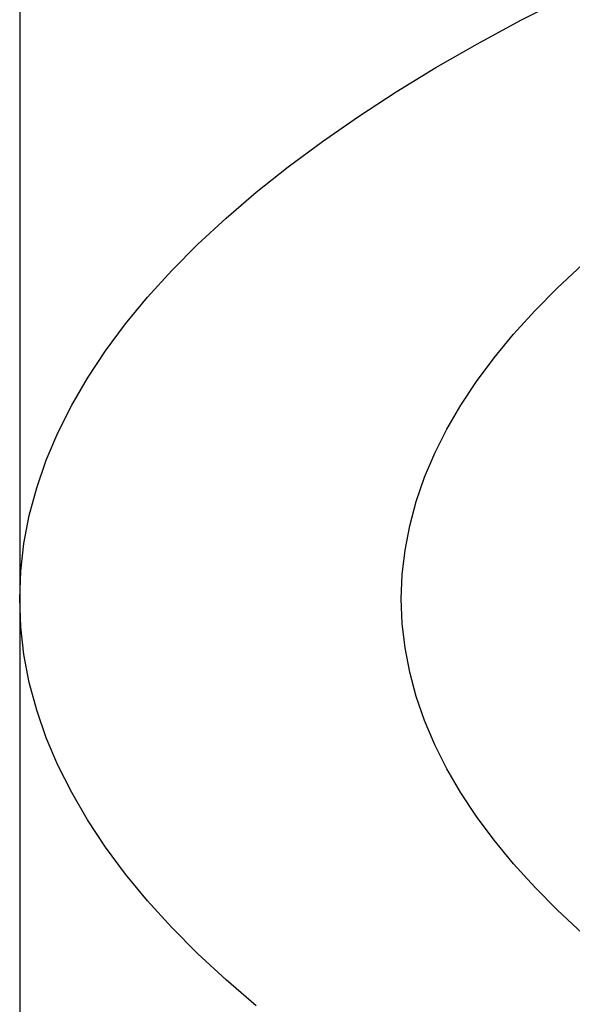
# Model space of a CAD drawing. Header units: millimetres. Extents: x 8 to 719, y 12 to 652.
# Tile 163 of 197: x 328.4 to 330.43, y 590.28 to 593.9. Entities that reach past the tile are written whole.
import ezdxf

# ---------------------------------------------------------------- set-up
doc = ezdxf.new("R2010")
doc.units = ezdxf.units.MM

msp = doc.modelspace()

# ---------------------------------------------------------------- linework, layer by layer
at = {"color": 7, "linetype": 'Continuous', "lineweight": 30}
for p, q in [((328.3985, 607.7463), (328.3985, 591.7715)), ((328.3985, 591.7715), (328.3985, 501.5))]:
    msp.add_line(p, q, dxfattribs=at)
at = {"color": 7, "linetype": 'Continuous', "lineweight": 30, "flags": 128}
for points in [[(329.2663, 590.2794), (329.1557, 590.3742), (329.0524, 590.47), (328.9565, 590.5666), (328.868, 590.6641), (328.787, 590.7623), (328.7135, 590.8613), (328.6476, 590.9608), (328.5894, 591.0609), (328.5389, 591.1615), (328.4961, 591.2626), (328.461, 591.3639), (328.4337, 591.4656), (328.4141, 591.5674), (328.4024, 591.6694), (328.3985, 591.7715), (328.4024, 591.8736), (328.4141, 591.9755), (328.4337, 592.0774), (328.461, 592.179), (328.4961, 592.2804), (328.5389, 592.3814), (328.5894, 592.482), (328.6476, 592.5821), (328.7135, 592.6817), (328.787, 592.7806), (328.868, 592.8789), (328.9565, 592.9764), (329.0524, 593.073), (329.1557, 593.1688), (329.2663, 593.2636), (329.3841, 593.3574), (329.5091, 593.4501), (329.641, 593.5416), (329.78, 593.6319), (329.9258, 593.721), (330.0784, 593.8087), (330.2377, 593.8951), (330.4035, 593.9799)], [(330.4627, 590.5458), (330.3721, 590.6298), (330.288, 590.7146), (330.2103, 590.8001), (330.1393, 590.8863), (330.0748, 590.9731), (330.017, 591.0604), (329.966, 591.1482), (329.9216, 591.2364), (329.8841, 591.3251), (329.8533, 591.414), (329.8293, 591.5031), (329.8122, 591.5925), (329.8019, 591.682), (329.7985, 591.7715), (329.8019, 591.861), (329.8122, 591.9505), (329.8293, 592.0398), (329.8533, 592.129), (329.8841, 592.2179), (329.9216, 592.3065), (329.966, 592.3948), (330.017, 592.4826), (330.0748, 592.5699), (330.1393, 592.6567), (330.2103, 592.7429), (330.288, 592.8284), (330.3721, 592.9132), (330.4627, 592.9972)]]:
    msp.add_lwpolyline(points, dxfattribs=at)

doc.saveas('drawing.dxf')
